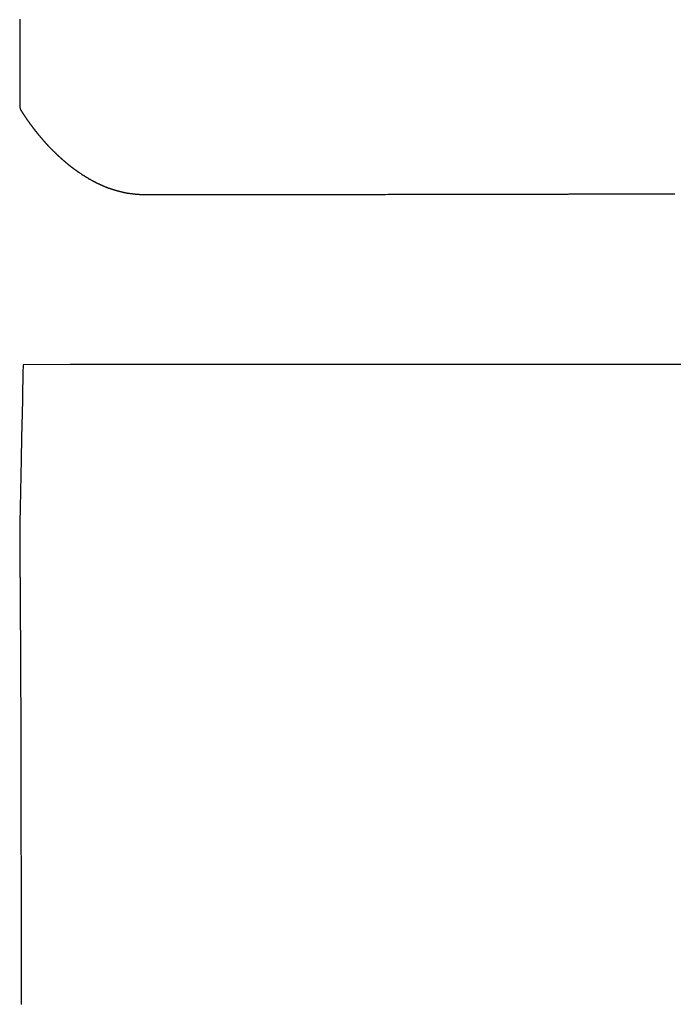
# Model space of a CAD drawing. Header units: millimetres. Extents: x -4577 to 1032787, y -66234 to 201209.
# Tile 89 of 256: x 3762.6 to 3765.9, y -8946.6 to -8941.63. Entities that reach past the tile are written whole.
import ezdxf

# ---------------------------------------------------------------- set-up
doc = ezdxf.new("R2010")
doc.units = ezdxf.units.MM
doc.linetypes.add('510_5_2OG_ELT_1004$0$11-07-22_DS_2OG$0$AUSGEZOGEN', pattern=[0])
doc.layers.add('510_5_2OG_ELT_1004$0$11-07-22_DS_2OG$0$EBENE_1', color=8, linetype='510_5_2OG_ELT_1004$0$11-07-22_DS_2OG$0$AUSGEZOGEN')

# ---------------------------------------------------------------- blocks, each defined once
blk = doc.blocks.new('510_5_2OG_ELT_1004')
at = {"layer": '510_5_2OG_ELT_1004$0$11-07-22_DS_2OG$0$EBENE_1'}
for points in [[(3762.6021, -8941.5786), (3762.6021, -8941.6106), (3762.6021, -8941.6415), (3762.6021, -8941.6715), (3762.6021, -8941.7002), (3762.6021, -8941.7277), (3762.6021, -8941.7538), (3762.6021, -8941.7785), (3762.6021, -8941.8016), (3762.6021, -8941.8232), (3762.6021, -8941.8432), (3762.6021, -8941.8619), (3762.6021, -8941.8792), (3762.6021, -8941.8952), (3762.6021, -8941.9099), (3762.6021, -8941.9234), (3762.6021, -8941.9357), (3762.6021, -8941.9469), (3762.6021, -8941.9571), (3762.6021, -8941.9662), (3762.6021, -8941.9744), (3762.6021, -8941.9818), (3762.6021, -8941.9882), (3762.6021, -8941.9939), (3762.6021, -8941.9989), (3762.6021, -8942.0031), (3762.6021, -8942.0067), (3762.6021, -8942.0098), (3762.6021, -8942.0123), (3762.6021, -8942.0144), (3762.6021, -8942.016), (3762.6021, -8942.0182), (3762.6021, -8942.0203), (3762.6021, -8942.023), (3762.6038, -8942.031), (3762.6043, -8942.0318), (3762.6049, -8942.0327), (3762.6054, -8942.0337), (3762.6061, -8942.0348), (3762.6069, -8942.0362), (3762.6079, -8942.0378), (3762.6084, -8942.0387), (3762.6089, -8942.0396), (3762.6095, -8942.0405), (3762.6101, -8942.0414), (3762.6106, -8942.0423), (3762.6112, -8942.0433), (3762.6118, -8942.0442), (3762.6124, -8942.0451), (3762.613, -8942.0461), (3762.6136, -8942.047), (3762.6142, -8942.0479), (3762.6148, -8942.0488), (3762.6153, -8942.0497), (3762.6159, -8942.0505), (3762.6165, -8942.0514), (3762.617, -8942.0523), (3762.6176, -8942.0531), (3762.6182, -8942.054), (3762.6187, -8942.0548), (3762.6193, -8942.0557), (3762.6198, -8942.0566), (3762.6204, -8942.0575), (3762.6211, -8942.0584), (3762.6218, -8942.0595), (3762.6225, -8942.0607), (3762.6234, -8942.0621), (3762.6245, -8942.0637), (3762.625, -8942.0645), (3762.6256, -8942.0655), (3762.6263, -8942.0664), (3762.627, -8942.0675), (3762.6277, -8942.0685), (3762.6284, -8942.0697), (3762.6292, -8942.0708), (3762.6299, -8942.072), (3762.6307, -8942.0732), (3762.6316, -8942.0744), (3762.6324, -8942.0757), (3762.6333, -8942.077), (3762.6341, -8942.0782), (3762.635, -8942.0795), (3762.6359, -8942.0808), (3762.6368, -8942.0821), (3762.6377, -8942.0834), (3762.6386, -8942.0847), (3762.6395, -8942.0859), (3762.6404, -8942.0872), (3762.6412, -8942.0884), (3762.6421, -8942.0896), (3762.6429, -8942.0908), (3762.6438, -8942.0919), (3762.6446, -8942.093), (3762.6454, -8942.0941), (3762.6461, -8942.0951), (3762.6468, -8942.0961), (3762.6475, -8942.097), (3762.6481, -8942.0979), (3762.6493, -8942.0995), (3762.6503, -8942.1008), (3762.6511, -8942.102), (3762.6519, -8942.103), (3762.6531, -8942.1047), (3762.6542, -8942.1061), (3762.6553, -8942.1076), (3762.656, -8942.1086), (3762.6568, -8942.1097), (3762.6584, -8942.1119), (3762.659, -8942.1127), (3762.6597, -8942.1137), (3762.6605, -8942.1148), (3762.6614, -8942.1159), (3762.6623, -8942.1172), (3762.6633, -8942.1186), (3762.6644, -8942.12), (3762.6661, -8942.1224), (3762.6667, -8942.1232), (3762.6673, -8942.124), (3762.668, -8942.1249), (3762.6686, -8942.1257), (3762.6693, -8942.1266), (3762.6699, -8942.1275), (3762.6706, -8942.1284), (3762.6713, -8942.1293), (3762.672, -8942.1302), (3762.6727, -8942.1312), (3762.6734, -8942.1321), (3762.6741, -8942.133), (3762.6749, -8942.134), (3762.6756, -8942.1349), (3762.6763, -8942.1359), (3762.6771, -8942.1369), (3762.6778, -8942.1378), (3762.6786, -8942.1388), (3762.6793, -8942.1398), (3762.6801, -8942.1407), (3762.6808, -8942.1417), (3762.6816, -8942.1426), (3762.6824, -8942.1436), (3762.6831, -8942.1445), (3762.6839, -8942.1455), (3762.6847, -8942.1464), (3762.6854, -8942.1474), (3762.6862, -8942.1483), (3762.6869, -8942.1492), (3762.6877, -8942.1501), (3762.6884, -8942.151), (3762.6892, -8942.1519), (3762.6899, -8942.1528), (3762.6906, -8942.1537), (3762.6913, -8942.1546), (3762.692, -8942.1554), (3762.6927, -8942.1562), (3762.6934, -8942.1571), (3762.6941, -8942.1579), (3762.6947, -8942.1587), (3762.696, -8942.1602), (3762.6973, -8942.1616), (3762.6984, -8942.163), (3762.6995, -8942.1643), (3762.7005, -8942.1655), (3762.7015, -8942.1666), (3762.7024, -8942.1677), (3762.7032, -8942.1686), (3762.7039, -8942.1695), (3762.7052, -8942.171), (3762.7063, -8942.1723), (3762.7073, -8942.1735), (3762.7081, -8942.1745), (3762.7089, -8942.1754), (3762.7097, -8942.1763), (3762.7104, -8942.1772), (3762.7113, -8942.1782), (3762.7123, -8942.1794), (3762.7134, -8942.1807), (3762.7141, -8942.1815), (3762.7148, -8942.1823), (3762.7155, -8942.1832), (3762.7164, -8942.1842), (3762.7173, -8942.1853), (3762.7183, -8942.1865), (3762.7194, -8942.1878), (3762.7206, -8942.1892), (3762.7218, -8942.1906), (3762.7225, -8942.1914), (3762.7231, -8942.1922), (3762.7238, -8942.193), (3762.7245, -8942.1938), (3762.7252, -8942.1946), (3762.726, -8942.1955), (3762.7267, -8942.1964), (3762.7275, -8942.1972), (3762.7283, -8942.1981), (3762.7291, -8942.199), (3762.7299, -8942.2), (3762.7307, -8942.2009), (3762.7315, -8942.2018), (3762.7323, -8942.2028), (3762.7332, -8942.2037), (3762.734, -8942.2047), (3762.7349, -8942.2056), (3762.7357, -8942.2066), (3762.7366, -8942.2075), (3762.7375, -8942.2085), (3762.7384, -8942.2095), (3762.7392, -8942.2105), (3762.7401, -8942.2114), (3762.741, -8942.2124), (3762.7419, -8942.2134), (3762.7428, -8942.2143), (3762.7437, -8942.2153), (3762.7446, -8942.2162), (3762.7455, -8942.2172), (3762.7464, -8942.2181), (3762.7473, -8942.219), (3762.7482, -8942.22), (3762.7491, -8942.2209), (3762.75, -8942.2218), (3762.7509, -8942.2227), (3762.7517, -8942.2236), (3762.7526, -8942.2244), (3762.7534, -8942.2253), (3762.7543, -8942.2261), (3762.7551, -8942.227), (3762.7559, -8942.2278), (3762.7567, -8942.2286), (3762.7575, -8942.2294), (3762.7582, -8942.2301), (3762.759, -8942.2309), (3762.7597, -8942.2316), (3762.7611, -8942.233), (3762.7624, -8942.2343), (3762.7637, -8942.2355), (3762.7648, -8942.2366), (3762.7658, -8942.2376), (3762.7667, -8942.2385), (3762.7676, -8942.2393), (3762.769, -8942.2407), (3762.7701, -8942.2418), (3762.771, -8942.2427), (3762.7723, -8942.244), (3762.7734, -8942.245), (3762.7746, -8942.2462), (3762.7754, -8942.247), (3762.7763, -8942.2479), (3762.7774, -8942.249), (3762.7787, -8942.2503), (3762.7795, -8942.2511), (3762.7804, -8942.2519), (3762.7813, -8942.2528), (3762.7822, -8942.2538), (3762.7833, -8942.2548), (3762.7844, -8942.2558), (3762.7855, -8942.257), (3762.7867, -8942.2581), (3762.7879, -8942.2593), (3762.7892, -8942.2605), (3762.7905, -8942.2617), (3762.7918, -8942.263), (3762.7931, -8942.2643), (3762.7945, -8942.2656), (3762.7958, -8942.2669), (3762.7972, -8942.2682), (3762.7986, -8942.2694), (3762.8, -8942.2707), (3762.8014, -8942.272), (3762.8028, -8942.2733), (3762.8042, -8942.2745), (3762.8056, -8942.2758), (3762.807, -8942.2771), (3762.8084, -8942.2783), (3762.8099, -8942.2796), (3762.8113, -8942.2809), (3762.8127, -8942.2821), (3762.8141, -8942.2834), (3762.8155, -8942.2846), (3762.8169, -8942.2859), (3762.8184, -8942.2871), (3762.8198, -8942.2884), (3762.8212, -8942.2896), (3762.8226, -8942.2909), (3762.8241, -8942.2921), (3762.8255, -8942.2934), (3762.8269, -8942.2946), (3762.8283, -8942.2959), (3762.8298, -8942.2971), (3762.8312, -8942.2983), (3762.8326, -8942.2996), (3762.8341, -8942.3008), (3762.8355, -8942.302), (3762.837, -8942.3032), (3762.8384, -8942.3045), (3762.8399, -8942.3057), (3762.8413, -8942.3069), (3762.8428, -8942.3081), (3762.8442, -8942.3092), (3762.8457, -8942.3104), (3762.8471, -8942.3115), (3762.8485, -8942.3126), (3762.8498, -8942.3137), (3762.8511, -8942.3147), (3762.8524, -8942.3157), (3762.8536, -8942.3166), (3762.8547, -8942.3175), (3762.8558, -8942.3184), (3762.8568, -8942.3191), (3762.8577, -8942.3198), (3762.8592, -8942.321), (3762.8603, -8942.3219), (3762.8618, -8942.323), (3762.8641, -8942.3248), (3762.865, -8942.3255), (3762.8671, -8942.3271), (3762.868, -8942.3278), (3762.8689, -8942.3286), (3762.87, -8942.3294), (3762.8711, -8942.3303), (3762.8723, -8942.3312), (3762.8736, -8942.3322), (3762.875, -8942.3332), (3762.8763, -8942.3342), (3762.8778, -8942.3353), (3762.8793, -8942.3364), (3762.8808, -8942.3375), (3762.8823, -8942.3387), (3762.8839, -8942.3398), (3762.8855, -8942.341), (3762.887, -8942.3421), (3762.8886, -8942.3432), (3762.8902, -8942.3444), (3762.8918, -8942.3454), (3762.8933, -8942.3465), (3762.8948, -8942.3476), (3762.8963, -8942.3486), (3762.8978, -8942.3496), (3762.8992, -8942.3505), (3762.9005, -8942.3514), (3762.9018, -8942.3523), (3762.9029, -8942.3531), (3762.9041, -8942.3538), (3762.9051, -8942.3545), (3762.9068, -8942.3557), (3762.9082, -8942.3566), (3762.9101, -8942.3578), (3762.9123, -8942.3593), (3762.9134, -8942.36), (3762.9147, -8942.3609), (3762.9156, -8942.3615), (3762.9165, -8942.3621), (3762.9176, -8942.3628), (3762.9187, -8942.3636), (3762.9199, -8942.3644), (3762.9212, -8942.3652), (3762.9226, -8942.3661), (3762.924, -8942.3671), (3762.9255, -8942.368), (3762.9271, -8942.369), (3762.9287, -8942.37), (3762.9303, -8942.3711), (3762.932, -8942.3721), (3762.9337, -8942.3732), (3762.9353, -8942.3742), (3762.9371, -8942.3752), (3762.9388, -8942.3763), (3762.9405, -8942.3773), (3762.9422, -8942.3783), (3762.9438, -8942.3792), (3762.9455, -8942.3802), (3762.9471, -8942.3811), (3762.9486, -8942.382), (3762.9501, -8942.3828), (3762.9515, -8942.3836), (3762.9529, -8942.3844), (3762.9542, -8942.3851), (3762.9554, -8942.3858), (3762.9565, -8942.3864), (3762.9574, -8942.3869), (3762.9591, -8942.3878), (3762.9603, -8942.3885), (3762.9618, -8942.3893), (3762.9641, -8942.3906), (3762.9652, -8942.3912), (3762.9667, -8942.392), (3762.9676, -8942.3925), (3762.9686, -8942.3931), (3762.9697, -8942.3937), (3762.9709, -8942.3944), (3762.9722, -8942.3951), (3762.9736, -8942.3958), (3762.9751, -8942.3966), (3762.9766, -8942.3975), (3762.9782, -8942.3983), (3762.9799, -8942.3992), (3762.9816, -8942.4001), (3762.9833, -8942.401), (3762.9851, -8942.4019), (3762.986, -8942.4024), (3762.9869, -8942.4028), (3762.9878, -8942.4033), (3762.9887, -8942.4037), (3762.9896, -8942.4042), (3762.9905, -8942.4046), (3762.9914, -8942.4051), (3762.9923, -8942.4055), (3762.9933, -8942.4059), (3762.9942, -8942.4064), (3762.996, -8942.4072), (3762.9977, -8942.4081), (3762.9995, -8942.4089), (3763.0012, -8942.4097), (3763.0029, -8942.4104), (3763.0045, -8942.4111), (3763.0061, -8942.4118), (3763.0076, -8942.4125), (3763.009, -8942.4131), (3763.0104, -8942.4137), (3763.0116, -8942.4143), (3763.0128, -8942.4148), (3763.0138, -8942.4152), (3763.0156, -8942.416), (3763.0171, -8942.4167), (3763.0191, -8942.4175), (3763.0204, -8942.4181), (3763.0214, -8942.4185), (3763.0225, -8942.419), (3763.0241, -8942.4197), (3763.0251, -8942.4202), (3763.0264, -8942.4208), (3763.029, -8942.4218), (3763.0299, -8942.4223), (3763.031, -8942.4227), (3763.0321, -8942.4232), (3763.0333, -8942.4237), (3763.0345, -8942.4242), (3763.0358, -8942.4248), (3763.0371, -8942.4253), (3763.0384, -8942.4259), (3763.0398, -8942.4264), (3763.0412, -8942.427), (3763.0427, -8942.4276), (3763.0441, -8942.4281), (3763.0456, -8942.4287), (3763.047, -8942.4292), (3763.0485, -8942.4298), (3763.05, -8942.4303), (3763.0514, -8942.4308), (3763.0529, -8942.4313), (3763.0544, -8942.4318), (3763.0559, -8942.4323), (3763.0574, -8942.4328), (3763.0588, -8942.4333), (3763.0603, -8942.4338), (3763.0618, -8942.4343), (3763.0633, -8942.4347), (3763.0648, -8942.4352), (3763.0663, -8942.4357), (3763.0678, -8942.4362), (3763.0693, -8942.4366), (3763.0708, -8942.4371), (3763.0723, -8942.4376), (3763.0737, -8942.438), (3763.0752, -8942.4385), (3763.0767, -8942.439), (3763.0782, -8942.4394), (3763.0797, -8942.4399), (3763.0812, -8942.4403), (3763.0827, -8942.4408), (3763.0842, -8942.4412), (3763.0857, -8942.4417), (3763.0872, -8942.4421), (3763.0887, -8942.4426), (3763.0902, -8942.443), (3763.0917, -8942.4434), (3763.0932, -8942.4439), (3763.0947, -8942.4443), (3763.0962, -8942.4447), (3763.0976, -8942.4451), (3763.0991, -8942.4454), (3763.1005, -8942.4458), (3763.1018, -8942.4462), (3763.1031, -8942.4465), (3763.1044, -8942.4468), (3763.1055, -8942.4471), (3763.1066, -8942.4474), (3763.1086, -8942.4479), (3763.1103, -8942.4483), (3763.1132, -8942.4491), (3763.1155, -8942.4497), (3763.1165, -8942.4499), (3763.1179, -8942.4503), (3763.1197, -8942.4507), (3763.1207, -8942.451), (3763.1218, -8942.4512), (3763.1229, -8942.4515), (3763.1242, -8942.4518), (3763.1255, -8942.4521), (3763.1268, -8942.4525), (3763.1282, -8942.4528), (3763.1297, -8942.4531), (3763.1312, -8942.4534), (3763.1327, -8942.4538), (3763.1342, -8942.4541), (3763.1358, -8942.4544), (3763.1373, -8942.4547), (3763.1389, -8942.455), (3763.1405, -8942.4553), (3763.142, -8942.4555), (3763.1436, -8942.4558), (3763.1451, -8942.456), (3763.1466, -8942.4562), (3763.148, -8942.4564), (3763.1494, -8942.4567), (3763.1508, -8942.4568), (3763.1521, -8942.457), (3763.1534, -8942.4572), (3763.1546, -8942.4573), (3763.1557, -8942.4575), (3763.1577, -8942.4577), (3763.1594, -8942.458), (3763.1608, -8942.4581), (3763.1628, -8942.4584), (3763.1642, -8942.4586), (3763.1653, -8942.4587), (3763.1673, -8942.459), (3763.1683, -8942.4591), (3763.1696, -8942.4592), (3763.1721, -8942.4596), (3763.1731, -8942.4597), (3763.1743, -8942.4598), (3763.1755, -8942.46), (3763.1769, -8942.4602), (3763.1783, -8942.4603), (3763.1798, -8942.4605), (3763.1814, -8942.4607), (3763.183, -8942.4609), (3763.1847, -8942.4611), (3763.1865, -8942.4612), (3763.1883, -8942.4614), (3763.1901, -8942.4616), (3763.192, -8942.4618), (3763.1938, -8942.4619), (3763.1957, -8942.4621), (3763.1977, -8942.4622), (3763.1996, -8942.4624), (3763.2015, -8942.4625), (3763.2034, -8942.4626), (3763.2052, -8942.4626), (3763.2071, -8942.4627), (3763.2089, -8942.4628), (3763.2106, -8942.4628), (3763.2123, -8942.4629), (3763.214, -8942.4629), (3763.2155, -8942.463), (3763.217, -8942.463), (3763.2185, -8942.463), (3763.2198, -8942.463), (3763.221, -8942.4631), (3763.2221, -8942.4631), (3763.224, -8942.4631), (3763.2255, -8942.4632), (3763.2276, -8942.4632), (3763.2306, -8942.4633), (3763.2319, -8942.4633), (3763.2336, -8942.4634), (3763.2348, -8942.4634), (3763.2362, -8942.4634), (3763.2379, -8942.4634), (3763.2397, -8942.4634), (3763.2416, -8942.4634), (3763.2426, -8942.4634), (3763.2436, -8942.4634), (3763.2447, -8942.4634), (3763.2458, -8942.4634), (3763.2468, -8942.4634), (3763.2479, -8942.4634), (3763.249, -8942.4635), (3763.2501, -8942.4635), (3763.2512, -8942.4635), (3763.2523, -8942.4635), (3763.2534, -8942.4635), (3763.2546, -8942.4635), (3763.2558, -8942.4635), (3763.257, -8942.4635), (3763.2583, -8942.4635), (3763.2596, -8942.4635), (3763.2609, -8942.4635), (3763.2623, -8942.4635), (3763.2638, -8942.4635), (3763.2653, -8942.4636), (3763.267, -8942.4636), (3763.2687, -8942.4636), (3763.2704, -8942.4636), (3763.2723, -8942.4636), (3763.2753, -8942.4636), (3763.2763, -8942.4636), (3763.2773, -8942.4636), (3763.2783, -8942.4636), (3763.2794, -8942.4636), (3763.2805, -8942.4637), (3763.2816, -8942.4637), (3763.2827, -8942.4637), (3763.2838, -8942.4637), (3763.2849, -8942.4637), (3763.286, -8942.4637), (3763.2872, -8942.4637), (3763.2883, -8942.4637), (3763.2895, -8942.4637), (3763.2906, -8942.4637), (3763.2918, -8942.4637), (3763.293, -8942.4637), (3763.2942, -8942.4637), (3763.2953, -8942.4637), (3763.2965, -8942.4637), (3763.2977, -8942.4637), (3763.2989, -8942.4637), (3763.3001, -8942.4637), (3763.3013, -8942.4638), (3763.3025, -8942.4638), (3763.3037, -8942.4638), (3763.3049, -8942.4638), (3763.3061, -8942.4638), (3763.3073, -8942.4638), (3763.3085, -8942.4638), (3763.3097, -8942.4638), (3763.3108, -8942.4638), (3763.312, -8942.4638), (3763.3132, -8942.4638), (3763.3144, -8942.4638), (3763.3155, -8942.4638), (3763.3167, -8942.4638), (3763.3178, -8942.4638), (3763.319, -8942.4638), (3763.3201, -8942.4638), (3763.3212, -8942.4638), (3763.3224, -8942.4638), (3763.3235, -8942.4638), (3763.3246, -8942.4638), (3763.3256, -8942.4638), (3763.3267, -8942.4638), (3763.3278, -8942.4638), (3763.3288, -8942.4638), (3763.3299, -8942.4638), (3763.3309, -8942.4638), (3763.3319, -8942.4638), (3763.3339, -8942.4638), (3763.3358, -8942.4638), (3763.3377, -8942.4638), (3763.3395, -8942.4638), (3763.3413, -8942.4638), (3763.343, -8942.4638), (3763.3447, -8942.4638), (3763.3463, -8942.4638), (3763.3479, -8942.4638), (3763.3494, -8942.4638), (3763.351, -8942.4638), (3763.3525, -8942.4638), (3763.354, -8942.4638), (3763.3555, -8942.4638), (3763.3569, -8942.4638), (3763.3584, -8942.4638), (3763.3599, -8942.4638), (3763.3613, -8942.4638), (3763.3628, -8942.4638), (3763.3644, -8942.4638), (3763.366, -8942.4638), (3763.3676, -8942.4638), (3763.3694, -8942.4638), (3763.3723, -8942.4638), (3763.3733, -8942.4638), (3763.3743, -8942.4638), (3763.3754, -8942.4638), (3763.3766, -8942.4638), (3763.3778, -8942.4638), (3763.379, -8942.4638), (3763.3803, -8942.4638), (3763.3816, -8942.4638), (3763.383, -8942.4638), (3763.3844, -8942.4638), (3763.3859, -8942.4638), (3763.3874, -8942.4638), (3763.389, -8942.4638), (3763.3907, -8942.4638), (3763.3924, -8942.4638), (3763.3942, -8942.4638), (3763.396, -8942.4638), (3763.398, -8942.4638), (3763.4, -8942.4638), (3763.402, -8942.4638), (3763.4042, -8942.4638), (3763.4064, -8942.4638), (3763.4087, -8942.4638), (3763.4111, -8942.4638), (3763.4135, -8942.4638), (3763.416, -8942.4638), (3763.4187, -8942.4638), (3763.4214, -8942.4638), (3763.4241, -8942.4638), (3763.427, -8942.4638), (3763.43, -8942.4638), (3763.433, -8942.4638), (3763.4362, -8942.4638), (3763.4394, -8942.4638), (3763.4427, -8942.4638), (3763.4461, -8942.4638), (3763.4497, -8942.4638), (3763.4533, -8942.4638), (3763.457, -8942.4638), (3763.4608, -8942.4638), (3763.4647, -8942.4638), (3763.4688, -8942.4638), (3763.4729, -8942.4638), (3763.4771, -8942.4638), (3763.4815, -8942.4638), (3763.486, -8942.4638), (3763.4905, -8942.4638), (3763.4952, -8942.4638), (3763.4999, -8942.4638), (3763.5048, -8942.4638), (3763.5097, -8942.4638), (3763.5147, -8942.4638), (3763.5198, -8942.4638), (3763.525, -8942.4638), (3763.5302, -8942.4638), (3763.5355, -8942.4638), (3763.5409, -8942.4638), (3763.5464, -8942.4638), (3763.5519, -8942.4638), (3763.5574, -8942.4638), (3763.563, -8942.4638), (3763.5687, -8942.4638), (3763.5744, -8942.4638), (3763.5801, -8942.4638), (3763.5859, -8942.4638), (3763.5917, -8942.4638), (3763.5975, -8942.4637), (3763.6034, -8942.4637), (3763.6093, -8942.4637), (3763.6152, -8942.4637), (3763.6211, -8942.4637), (3763.627, -8942.4637), (3763.6329, -8942.4637), (3763.6389, -8942.4637), (3763.6448, -8942.4637), (3763.6507, -8942.4637), (3763.6567, -8942.4637), (3763.6626, -8942.4637), (3763.6686, -8942.4637), (3763.6745, -8942.4637), (3763.6804, -8942.4637), (3763.6864, -8942.4637), (3763.6923, -8942.4637), (3763.6982, -8942.4637), (3763.7042, -8942.4637), (3763.7101, -8942.4637), (3763.7161, -8942.4637), (3763.722, -8942.4637), (3763.7279, -8942.4637), (3763.7339, -8942.4637), (3763.7398, -8942.4637), (3763.7457, -8942.4637), (3763.7517, -8942.4637), (3763.7576, -8942.4636), (3763.7636, -8942.4636), (3763.7695, -8942.4636), (3763.7754, -8942.4636), (3763.7814, -8942.4636), (3763.7873, -8942.4636), (3763.7932, -8942.4636), (3763.7992, -8942.4636), (3763.8051, -8942.4636), (3763.8111, -8942.4636), (3763.817, -8942.4636), (3763.8229, -8942.4636), (3763.8289, -8942.4636), (3763.8348, -8942.4636), (3763.8407, -8942.4636), (3763.8467, -8942.4636), (3763.8526, -8942.4636), (3763.8585, -8942.4635), (3763.8644, -8942.4635), (3763.8703, -8942.4635), (3763.8762, -8942.4635), (3763.8821, -8942.4635), (3763.888, -8942.4635), (3763.8939, -8942.4635), (3763.8998, -8942.4635), (3763.9056, -8942.4635), (3763.9115, -8942.4635), (3763.9173, -8942.4635), (3763.9231, -8942.4635), (3763.9289, -8942.4634), (3763.9347, -8942.4634), (3763.9405, -8942.4634), (3763.9462, -8942.4634), (3763.952, -8942.4634), (3763.9577, -8942.4634), (3763.9634, -8942.4634), (3763.9691, -8942.4634), (3763.9748, -8942.4634), (3763.9804, -8942.4634), (3763.986, -8942.4634), (3763.9916, -8942.4634), (3763.9972, -8942.4633), (3764.0028, -8942.4633), (3764.0083, -8942.4633), (3764.0138, -8942.4633), (3764.0193, -8942.4633), (3764.0248, -8942.4633), (3764.0302, -8942.4633), (3764.0356, -8942.4633), (3764.0411, -8942.4633), (3764.0465, -8942.4633), (3764.0519, -8942.4633), (3764.0572, -8942.4633), (3764.0626, -8942.4632), (3764.0679, -8942.4632), (3764.0733, -8942.4632), (3764.0786, -8942.4632), (3764.0839, -8942.4632), (3764.0892, -8942.4632), (3764.0945, -8942.4632), (3764.0998, -8942.4632), (3764.105, -8942.4632), (3764.1103, -8942.4632), (3764.1156, -8942.4632), (3764.1208, -8942.4632), (3764.1261, -8942.4632), (3764.1313, -8942.4631), (3764.1365, -8942.4631), (3764.1418, -8942.4631), (3764.147, -8942.4631), (3764.1523, -8942.4631), (3764.1575, -8942.4631), (3764.1628, -8942.4631), (3764.168, -8942.4631), (3764.1733, -8942.4631), (3764.1787, -8942.4631), (3764.1841, -8942.4631), (3764.1896, -8942.4631), (3764.1952, -8942.463), (3764.2009, -8942.463), (3764.2067, -8942.463), (3764.2126, -8942.463), (3764.2187, -8942.463), (3764.2249, -8942.463), (3764.2313, -8942.463), (3764.2378, -8942.463), (3764.2446, -8942.463), (3764.2515, -8942.463), (3764.2586, -8942.4629), (3764.266, -8942.4629), (3764.2736, -8942.4629), (3764.2814, -8942.4629), (3764.2895, -8942.4629), (3764.2979, -8942.4629), (3764.3066, -8942.4629), (3764.3156, -8942.4629), (3764.3248, -8942.4628), (3764.3344, -8942.4628), (3764.3444, -8942.4628), (3764.3546, -8942.4628), (3764.3653, -8942.4628), (3764.3763, -8942.4628), (3764.3877, -8942.4628), (3764.3994, -8942.4627), (3764.4114, -8942.4627), (3764.4238, -8942.4627), (3764.4365, -8942.4627), (3764.4495, -8942.4627), (3764.4628, -8942.4626), (3764.4763, -8942.4626), (3764.4901, -8942.4626), (3764.5042, -8942.4626), (3764.5184, -8942.4626), (3764.533, -8942.4625), (3764.5477, -8942.4625), (3764.5626, -8942.4625), (3764.5777, -8942.4625), (3764.593, -8942.4624), (3764.6084, -8942.4624), (3764.624, -8942.4624), (3764.6398, -8942.4624), (3764.6556, -8942.4623), (3764.6716, -8942.4623), (3764.6876, -8942.4623), (3764.7038, -8942.4623), (3764.72, -8942.4622), (3764.7363, -8942.4622), (3764.7526, -8942.4622), (3764.769, -8942.4621), (3764.7854, -8942.4621), (3764.8018, -8942.4621), (3764.8182, -8942.4621), (3764.8346, -8942.462), (3764.851, -8942.462), (3764.8673, -8942.462), (3764.8836, -8942.4619), (3764.8998, -8942.4619), (3764.9159, -8942.4619), (3764.9319, -8942.4618), (3764.9478, -8942.4618), (3764.9636, -8942.4618), (3764.9793, -8942.4617), (3764.9947, -8942.4617), (3765.0101, -8942.4617), (3765.0252, -8942.4617), (3765.0401, -8942.4616), (3765.0549, -8942.4616), (3765.0694, -8942.4616), (3765.0836, -8942.4615), (3765.0976, -8942.4615), (3765.1114, -8942.4615), (3765.1248, -8942.4615), (3765.138, -8942.4614), (3765.1509, -8942.4614), (3765.1634, -8942.4614), (3765.1756, -8942.4614), (3765.1875, -8942.4613), (3765.1989, -8942.4613), (3765.2101, -8942.4613), (3765.2208, -8942.4613), (3765.2311, -8942.4612), (3765.241, -8942.4612), (3765.2504, -8942.4612), (3765.2595, -8942.4612), (3765.2682, -8942.4612), (3765.2766, -8942.4611), (3765.2846, -8942.4611), (3765.2922, -8942.4611), (3765.2996, -8942.4611), (3765.3066, -8942.4611), (3765.3133, -8942.4611), (3765.3198, -8942.4611), (3765.326, -8942.461), (3765.3319, -8942.461), (3765.3376, -8942.461), (3765.3431, -8942.461), (3765.3483, -8942.461), (3765.3534, -8942.461), (3765.3583, -8942.461), (3765.363, -8942.461), (3765.3675, -8942.461), (3765.3719, -8942.461), (3765.3762, -8942.4609), (3765.3804, -8942.4609), (3765.3845, -8942.4609), (3765.3885, -8942.4609), (3765.3924, -8942.4609), (3765.3963, -8942.4609), (3765.4001, -8942.4609), (3765.4039, -8942.4609), (3765.4077, -8942.4609), (3765.4115, -8942.4609), (3765.4153, -8942.4609), (3765.4193, -8942.4609), (3765.4234, -8942.4608), (3765.4277, -8942.4608), (3765.4322, -8942.4608), (3765.4371, -8942.4608), (3765.4424, -8942.4608), (3765.448, -8942.4608), (3765.4541, -8942.4608), (3765.4608, -8942.4608), (3765.468, -8942.4608), (3765.4758, -8942.4607), (3765.4843, -8942.4607), (3765.4936, -8942.4607), (3765.5036, -8942.4607), (3765.5144, -8942.4607), (3765.5261, -8942.4606), (3765.5388, -8942.4606), (3765.5524, -8942.4606), (3765.5671, -8942.4605), (3765.5828, -8942.4605), (3765.5998, -8942.4605), (3765.6178, -8942.4604), (3765.6372, -8942.4604), (3765.6578, -8942.4604), (3765.6798, -8942.4603), (3765.7032, -8942.4603), (3765.728, -8942.4602), (3765.7544, -8942.4602), (3765.7822, -8942.4601), (3765.8117, -8942.46), (3765.8429, -8942.46), (3765.8758, -8942.4599), (3765.9106, -8942.4598)], [(3766.0078, -8943.3206), (3765.8982, -8943.3206), (3765.783, -8943.3205), (3765.6622, -8943.3205), (3765.5357, -8943.3205), (3765.4032, -8943.3205), (3765.2648, -8943.3205), (3765.1202, -8943.3206), (3764.9693, -8943.3206), (3764.812, -8943.3207), (3764.6481, -8943.3208), (3764.4775, -8943.3209), (3764.3002, -8943.321), (3764.1158, -8943.3211), (3763.9244, -8943.3212), (3763.7257, -8943.3213), (3763.5197, -8943.3215), (3763.3062, -8943.3216), (3763.0851, -8943.3218), (3762.8562, -8943.3219), (3762.6195, -8943.3221), (3762.6195, -8943.3221), (3762.6186, -8943.3633), (3762.6178, -8943.4031), (3762.617, -8943.4416), (3762.6162, -8943.4788), (3762.6155, -8943.5146), (3762.6148, -8943.5492), (3762.6141, -8943.5825), (3762.6134, -8943.6146), (3762.6128, -8943.6455), (3762.6121, -8943.6752), (3762.6116, -8943.7037), (3762.611, -8943.7311), (3762.6104, -8943.7574), (3762.6099, -8943.7827), (3762.6094, -8943.8068), (3762.6089, -8943.8299), (3762.6085, -8943.852), (3762.6081, -8943.8731), (3762.6076, -8943.8933), (3762.6072, -8943.9125), (3762.6069, -8943.9307), (3762.6065, -8943.9481), (3762.6062, -8943.9646), (3762.6059, -8943.9803), (3762.6056, -8943.9951), (3762.6053, -8944.0091), (3762.605, -8944.0224), (3762.6047, -8944.0349), (3762.6045, -8944.0467), (3762.6043, -8944.0577), (3762.6041, -8944.0681), (3762.6039, -8944.0778), (3762.6037, -8944.087), (3762.6035, -8944.0955), (3762.6034, -8944.1034), (3762.6032, -8944.1108), (3762.6031, -8944.1177), (3762.603, -8944.1241), (3762.6029, -8944.13), (3762.6028, -8944.1355), (3762.6027, -8944.1407), (3762.6026, -8944.1454), (3762.6025, -8944.1498), (3762.6025, -8944.1539), (3762.6024, -8944.1577), (3762.6024, -8944.1612), (3762.6023, -8944.1645), (3762.6023, -8944.1676), (3762.6023, -8944.1705), (3762.6023, -8944.1733), (3762.6023, -8944.1759), (3762.6022, -8944.1785), (3762.6022, -8944.1809), (3762.6022, -8944.1834), (3762.6023, -8944.1858), (3762.6023, -8944.1883), (3762.6023, -8944.1908), (3762.6023, -8944.1934), (3762.6023, -8944.1961), (3762.6023, -8944.1989), (3762.6024, -8944.2019), (3762.6024, -8944.205), (3762.6024, -8944.2083), (3762.6024, -8944.2117), (3762.6024, -8944.2153), (3762.6025, -8944.219), (3762.6025, -8944.2228), (3762.6025, -8944.2268), (3762.6026, -8944.2308), (3762.6026, -8944.235), (3762.6026, -8944.2393), (3762.6027, -8944.2437), (3762.6027, -8944.2481), (3762.6027, -8944.2527), (3762.6028, -8944.2574), (3762.6028, -8944.2621), (3762.6028, -8944.2669), (3762.6029, -8944.2718), (3762.6029, -8944.2767), (3762.6029, -8944.2818), (3762.603, -8944.2868), (3762.603, -8944.2919), (3762.603, -8944.2971), (3762.6031, -8944.3022), (3762.6031, -8944.3075), (3762.6032, -8944.3127), (3762.6032, -8944.318), (3762.6032, -8944.3232), (3762.6033, -8944.3285), (3762.6033, -8944.3338), (3762.6034, -8944.3391), (3762.6034, -8944.3444), (3762.6034, -8944.3497), (3762.6035, -8944.355), (3762.6035, -8944.3603), (3762.6035, -8944.3656), (3762.6036, -8944.3709), (3762.6036, -8944.3762), (3762.6037, -8944.3815), (3762.6037, -8944.3868), (3762.6037, -8944.3921), (3762.6038, -8944.3974), (3762.6038, -8944.4027), (3762.6039, -8944.408), (3762.6039, -8944.4133), (3762.6039, -8944.4186), (3762.604, -8944.4239), (3762.604, -8944.4292), (3762.604, -8944.4345), (3762.6041, -8944.4398), (3762.6041, -8944.4451), (3762.6041, -8944.4504), (3762.6042, -8944.4557), (3762.6042, -8944.461), (3762.6043, -8944.4663), (3762.6043, -8944.4716), (3762.6043, -8944.4768), (3762.6044, -8944.4821), (3762.6044, -8944.4874), (3762.6044, -8944.4927), (3762.6045, -8944.498), (3762.6045, -8944.5033), (3762.6045, -8944.5086), (3762.6046, -8944.5139), (3762.6046, -8944.5191), (3762.6046, -8944.5244), (3762.6046, -8944.5296), (3762.6047, -8944.5348), (3762.6047, -8944.54), (3762.6047, -8944.5451), (3762.6048, -8944.5502), (3762.6048, -8944.5552), (3762.6048, -8944.5603), (3762.6048, -8944.5652), (3762.6049, -8944.5701), (3762.6049, -8944.575), (3762.6049, -8944.5798), (3762.605, -8944.5845), (3762.605, -8944.5892), (3762.605, -8944.5938), (3762.605, -8944.5983), (3762.6051, -8944.6028), (3762.6051, -8944.6072), (3762.6051, -8944.6114), (3762.6051, -8944.6156), (3762.6051, -8944.6197), (3762.6052, -8944.6238), (3762.6052, -8944.6277), (3762.6052, -8944.6315), (3762.6052, -8944.6352), (3762.6052, -8944.6388), (3762.6053, -8944.6423), (3762.6053, -8944.6457), (3762.6053, -8944.6489), (3762.6053, -8944.6521), (3762.6053, -8944.6552), (3762.6053, -8944.6583), (3762.6054, -8944.6612), (3762.6054, -8944.664), (3762.6054, -8944.6668), (3762.6054, -8944.6695), (3762.6054, -8944.6721), (3762.6054, -8944.6747), (3762.6054, -8944.6772), (3762.6055, -8944.6796), (3762.6055, -8944.682), (3762.6055, -8944.6844), (3762.6055, -8944.6867), (3762.6055, -8944.6889), (3762.6055, -8944.6911), (3762.6055, -8944.6933), (3762.6055, -8944.6954), (3762.6055, -8944.6975), (3762.6056, -8944.6996), (3762.6056, -8944.7017), (3762.6056, -8944.7037), (3762.6056, -8944.7057), (3762.6056, -8944.7078), (3762.6056, -8944.7098), (3762.6056, -8944.7118), (3762.6056, -8944.7138), (3762.6056, -8944.7158), (3762.6056, -8944.7178), (3762.6057, -8944.7199), (3762.6057, -8944.722), (3762.6057, -8944.7241), (3762.6057, -8944.7263), (3762.6057, -8944.7285), (3762.6057, -8944.7308), (3762.6057, -8944.7332), (3762.6057, -8944.7356), (3762.6058, -8944.7381), (3762.6058, -8944.7408), (3762.6058, -8944.7435), (3762.6058, -8944.7464), (3762.6058, -8944.7494), (3762.6058, -8944.7525), (3762.6058, -8944.7557), (3762.6059, -8944.7591), (3762.6059, -8944.7627), (3762.6059, -8944.7664), (3762.6059, -8944.7702), (3762.6059, -8944.7743), (3762.606, -8944.7785), (3762.606, -8944.783), (3762.606, -8944.7876), (3762.606, -8944.7925), (3762.6061, -8944.7976), (3762.6061, -8944.8028), (3762.6061, -8944.8084), (3762.6061, -8944.8142), (3762.6062, -8944.8202), (3762.6062, -8944.8264), (3762.6062, -8944.8329), (3762.6063, -8944.8395), (3762.6063, -8944.8464), (3762.6064, -8944.8535), (3762.6064, -8944.8607), (3762.6064, -8944.8681), (3762.6065, -8944.8757), (3762.6065, -8944.8835), (3762.6065, -8944.8914), (3762.6066, -8944.8995), (3762.6066, -8944.9077), (3762.6067, -8944.916), (3762.6067, -8944.9245), (3762.6067, -8944.933), (3762.6068, -8944.9417), (3762.6068, -8944.9505), (3762.6069, -8944.9593), (3762.6069, -8944.9683), (3762.6069, -8944.9773), (3762.607, -8944.9864), (3762.607, -8944.9955), (3762.6071, -8945.0047), (3762.6071, -8945.0139), (3762.6071, -8945.0231), (3762.6072, -8945.0324), (3762.6072, -8945.0417), (3762.6072, -8945.051), (3762.6073, -8945.0603), (3762.6073, -8945.0696), (3762.6073, -8945.0789), (3762.6074, -8945.0881), (3762.6074, -8945.0973), (3762.6074, -8945.1065), (3762.6075, -8945.1156), (3762.6075, -8945.1246), (3762.6075, -8945.1336), (3762.6075, -8945.1424), (3762.6076, -8945.1512), (3762.6076, -8945.1598), (3762.6076, -8945.1683), (3762.6076, -8945.1767), (3762.6077, -8945.185), (3762.6077, -8945.1931), (3762.6077, -8945.201), (3762.6077, -8945.2088), (3762.6077, -8945.2164), (3762.6078, -8945.2238), (3762.6078, -8945.231), (3762.6078, -8945.238), (3762.6078, -8945.2448), (3762.6078, -8945.2513), (3762.6078, -8945.2577), (3762.6078, -8945.2637), (3762.6079, -8945.2695), (3762.6079, -8945.275), (3762.6079, -8945.2803), (3762.6079, -8945.2853), (3762.6079, -8945.2899), (3762.6079, -8945.2943), (3762.6079, -8945.2984), (3762.6079, -8945.3022), (3762.6079, -8945.3058), (3762.6079, -8945.3091), (3762.6079, -8945.3122), (3762.608, -8945.3151), (3762.608, -8945.3177), (3762.608, -8945.3201), (3762.608, -8945.3223), (3762.608, -8945.3244), (3762.608, -8945.3262), (3762.608, -8945.3279), (3762.608, -8945.3294), (3762.608, -8945.3308), (3762.608, -8945.332), (3762.608, -8945.3341), (3762.608, -8945.3358), (3762.608, -8945.3371), (3762.608, -8945.3389), (3762.608, -8945.3402), (3762.608, -8945.3418), (3762.608, -8945.3428), (3762.608, -8945.3441), (3762.608, -8945.3459), (3762.608, -8945.3469), (3762.608, -8945.348), (3762.608, -8945.3493), (3762.608, -8945.3508), (3762.608, -8945.3524), (3762.608, -8945.3542), (3762.608, -8945.3562), (3762.608, -8945.3583), (3762.6081, -8945.3607), (3762.6081, -8945.3632), (3762.6081, -8945.366), (3762.6081, -8945.3691), (3762.6081, -8945.3724), (3762.6081, -8945.3759), (3762.6081, -8945.3797), (3762.6081, -8945.3838), (3762.6081, -8945.3881), (3762.6081, -8945.3928), (3762.6081, -8945.3978), (3762.6081, -8945.4031), (3762.6082, -8945.4087), (3762.6082, -8945.4146), (3762.6082, -8945.4208), (3762.6082, -8945.4273), (3762.6082, -8945.434), (3762.6082, -8945.441), (3762.6082, -8945.4483), (3762.6083, -8945.4558), (3762.6083, -8945.4635), (3762.6083, -8945.4714), (3762.6083, -8945.4795), (3762.6083, -8945.4878), (3762.6083, -8945.4963), (3762.6084, -8945.505), (3762.6084, -8945.5138), (3762.6084, -8945.5228), (3762.6084, -8945.5319), (3762.6084, -8945.5412), (3762.6084, -8945.5505), (3762.6085, -8945.56), (3762.6085, -8945.5696), (3762.6085, -8945.5792), (3762.6085, -8945.5889), (3762.6085, -8945.5987), (3762.6085, -8945.6086), (3762.6086, -8945.6185), (3762.6086, -8945.6284), (3762.6086, -8945.6383), (3762.6086, -8945.6483), (3762.6086, -8945.6582), (3762.6086, -8945.6682), (3762.6086, -8945.6781), (3762.6086, -8945.688), (3762.6087, -8945.6979), (3762.6087, -8945.7077), (3762.6087, -8945.7174), (3762.6087, -8945.7272), (3762.6087, -8945.7368), (3762.6087, -8945.7463), (3762.6087, -8945.7558), (3762.6087, -8945.7652), (3762.6087, -8945.7744), (3762.6087, -8945.7836), (3762.6087, -8945.7926), (3762.6088, -8945.8015), (3762.6088, -8945.8102), (3762.6088, -8945.8188), (3762.6088, -8945.8273), (3762.6088, -8945.8355), (3762.6088, -8945.8436), (3762.6088, -8945.8515), (3762.6088, -8945.8592), (3762.6088, -8945.8667), (3762.6088, -8945.874), (3762.6088, -8945.8811), (3762.6088, -8945.8879), (3762.6088, -8945.8945), (3762.6088, -8945.9009), (3762.6088, -8945.907), (3762.6088, -8945.9128), (3762.6088, -8945.9184), (3762.6088, -8945.9237), (3762.6088, -8945.9288), (3762.6088, -8945.9336), (3762.6088, -8945.9383), (3762.6088, -8945.9427), (3762.6088, -8945.9469), (3762.6088, -8945.9509), (3762.6088, -8945.9548), (3762.6089, -8945.9584), (3762.6089, -8945.9619), (3762.6089, -8945.9652), (3762.6089, -8945.9684), (3762.6089, -8945.9715), (3762.6089, -8945.9744), (3762.6089, -8945.9771), (3762.6089, -8945.9798), (3762.6089, -8945.9824), (3762.6089, -8945.9848), (3762.6089, -8945.9872), (3762.6089, -8945.9895), (3762.6089, -8945.9917), (3762.6089, -8945.9938), (3762.6089, -8945.9959), (3762.6089, -8945.998), (3762.6089, -8946), (3762.6089, -8946.002), (3762.6089, -8946.004), (3762.6089, -8946.006), (3762.6089, -8946.008), (3762.6089, -8946.0099), (3762.6089, -8946.0119), (3762.6089, -8946.014), (3762.6089, -8946.0161), (3762.6089, -8946.0183), (3762.6089, -8946.0205), (3762.6089, -8946.0229), (3762.6089, -8946.0253), (3762.6089, -8946.0279), (3762.6089, -8946.0306), (3762.6089, -8946.0334), (3762.6089, -8946.0364), (3762.6089, -8946.0396), (3762.6089, -8946.043), (3762.6089, -8946.0465), (3762.6089, -8946.0503), (3762.6089, -8946.0543), (3762.6089, -8946.0585), (3762.6089, -8946.063), (3762.6089, -8946.0678), (3762.6089, -8946.0728), (3762.6089, -8946.0781), (3762.6089, -8946.0838), (3762.6089, -8946.0897), (3762.6089, -8946.096), (3762.6089, -8946.1026), (3762.6089, -8946.1096), (3762.6089, -8946.1169), (3762.6089, -8946.1247), (3762.6089, -8946.1328), (3762.609, -8946.1413), (3762.609, -8946.1502), (3762.609, -8946.1594), (3762.609, -8946.169), (3762.609, -8946.1789), (3762.609, -8946.1892), (3762.609, -8946.1997), (3762.609, -8946.2105), (3762.609, -8946.2216), (3762.609, -8946.233), (3762.609, -8946.2446), (3762.609, -8946.2565), (3762.609, -8946.2686), (3762.609, -8946.2809), (3762.609, -8946.2934), (3762.609, -8946.3061), (3762.609, -8946.3189), (3762.609, -8946.332), (3762.609, -8946.3451), (3762.609, -8946.3584), (3762.609, -8946.3718), (3762.609, -8946.3853), (3762.609, -8946.399), (3762.609, -8946.4126), (3762.609, -8946.4264), (3762.609, -8946.4402), (3762.6089, -8946.4541), (3762.6089, -8946.4679), (3762.6089, -8946.4818), (3762.6089, -8946.4957), (3762.6089, -8946.5096), (3762.6089, -8946.5235), (3762.6089, -8946.5373), (3762.6088, -8946.5511)]]:
    blk.add_lwpolyline(points, dxfattribs=at)

msp = doc.modelspace()

# ---------------------------------------------------------------- block references
msp.add_blockref('510_5_2OG_ELT_1004', (0, -0.0503))

doc.saveas('drawing.dxf')
